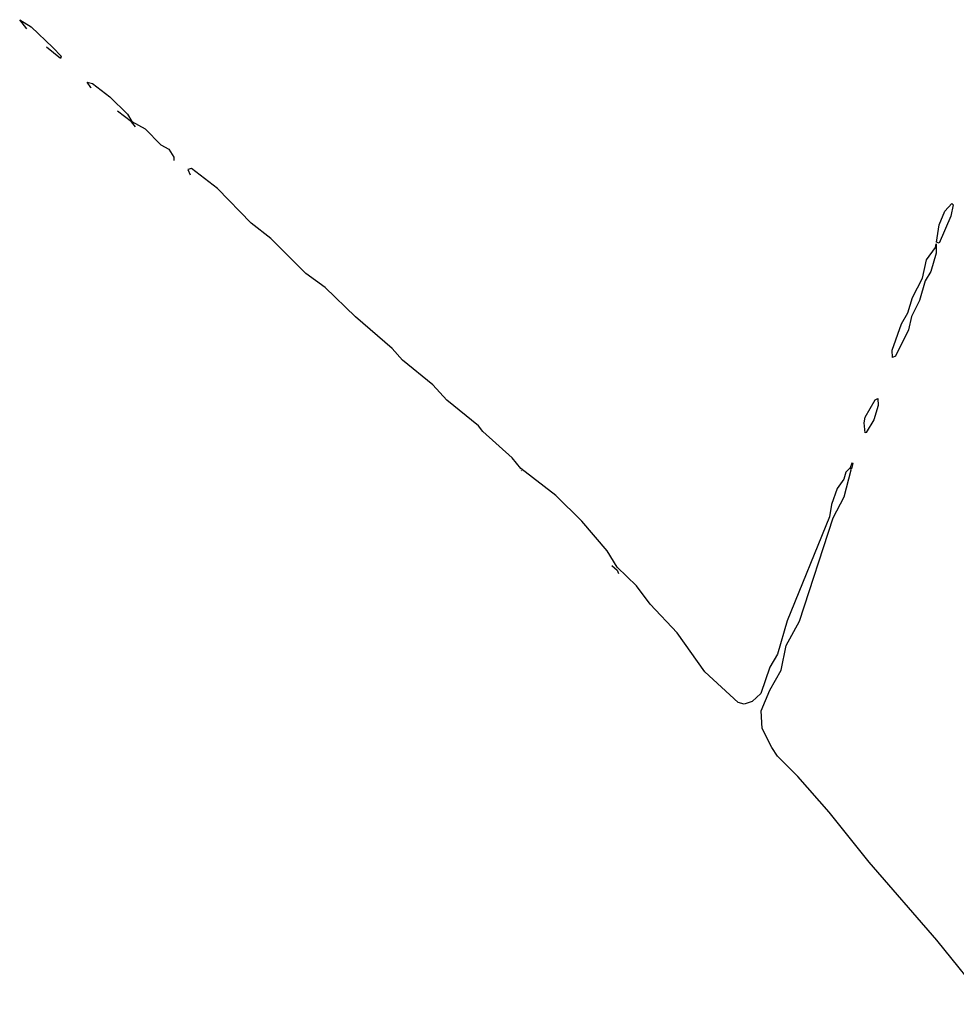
# Model space of a CAD drawing. Extents: x 2701205 to 2963787, y 496209 to 720276.
# Tile 28 of 154: x 2701205 to 2704424, y 716527 to 719910. Entities that reach past the tile are written whole.
import ezdxf

# ---------------------------------------------------------------- set-up
doc = ezdxf.new("R2010")
doc.units = 0

msp = doc.modelspace()

# ---------------------------------------------------------------- linework, layer by layer
at = {"layer": '0CON05XD'}
for points in [[(2701229.9, 719878.5), (2701205, 719910), (2701244.4, 719885), (2701319.2, 719815), (2701347.8, 719785), (2701345, 719776.7), (2701297, 719815.6)], [(2701450.3, 719675.4), (2701449, 719676.5), (2701436.7, 719695), (2701455, 719691.2), (2701515, 719645.3), (2701575.4, 719585), (2701590.7, 719560.7), (2701636.1, 719535), (2701690.4, 719480.4), (2701717.1, 719465), (2701735, 719438.1), (2701735, 719426)], [(2701603.3, 719541.4), (2701589.5, 719559.5), (2701540.8, 719596.1)], [(2704535, 716527.3), (2704357.4, 716747.4), (2704125, 717015.4), (2703987.1, 717187.1), (2703879.9, 717309.9), (2703810.1, 717380.1), (2703789.9, 717409.9), (2703757.6, 717475), (2703754, 717536), (2703783.1, 717606.9), (2703822.6, 717675), (2703840, 717760), (2703885.9, 717844.1), (2704001.5, 718198.5), (2704039.2, 718270.8), (2704063.3, 718363.3), (2704060, 718370), (2704065, 718367.5), (2704070, 718385), (2704065, 718386.7), (2704060, 718370), (2704045, 718355.6), (2704038, 718332), (2704015, 718298.9), (2703995, 718244), (2703988.5, 718201.5), (2703843.3, 717845), (2703810.1, 717729.9), (2703783.4, 717685), (2703752.7, 717595), (2703722.6, 717567.4), (2703695, 717558.4), (2703674.1, 717564.1), (2703559.8, 717669.8), (2703465, 717803.6), (2703371.7, 717901.7), (2703324.6, 717965), (2703258.6, 718028.6), (2703223.9, 718085), (2703137.1, 718187.1), (2703047.5, 718275), (2702928.1, 718368.1), (2702897.7, 718405), (2702797.1, 718495), (2702781.8, 718515), (2702673.1, 718603.1), (2702624.6, 718655), (2702520.6, 718740.6), (2702485, 718780.7), (2702358.8, 718888.8), (2702255, 718989.6), (2702188.1, 719038.1), (2702068.3, 719158.3), (2702000.4, 719210.4), (2701885, 719329.6), (2701795, 719398.5), (2701783.5, 719395), (2701791.1, 719377.2)], [(2704365, 719142), (2704356.2, 719146.2), (2704365.9, 719205), (2704385, 719252.5), (2704408.8, 719278.8), (2704413.8, 719273.8), (2704405.2, 719235), (2704365, 719142)], [(2704205, 718750), (2704204.1, 718775), (2704235.9, 718865), (2704257.5, 718902.5), (2704274.2, 718955), (2704307.9, 719022.1), (2704322.3, 719085), (2704353, 719127), (2704355, 719140), (2704355, 719107.5), (2704336.4, 719045), (2704316.8, 719013.2), (2704297.3, 718945), (2704269.8, 718890.2), (2704259.7, 718845), (2704215, 718754), (2704205, 718750)], [(2704110.7, 718490.7), (2704107.8, 718525), (2704111.2, 718545), (2704145, 718603.8), (2704155, 718608.8), (2704155.4, 718585), (2704140.3, 718535), (2704115, 718491.2), (2704110.7, 718490.7)], [(2702928.9, 718360.7), (2702929.9, 718359.8)], [(2703240.5, 718035), (2703258.6, 718018.6), (2703263.8, 718007.5)]]:
    msp.add_lwpolyline(points, dxfattribs=at)

doc.saveas('drawing.dxf')
